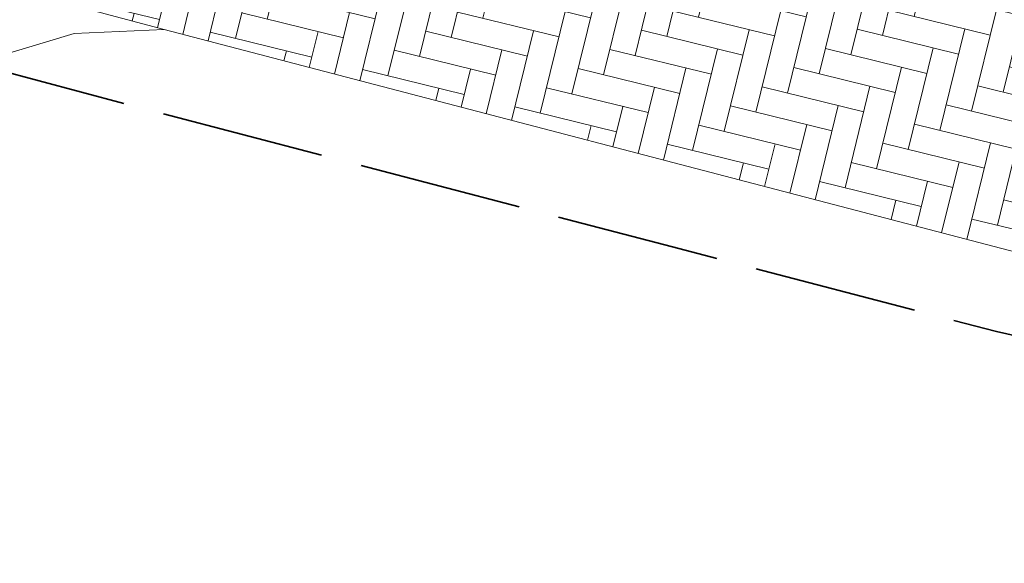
# Model space of a CAD drawing. Header units: metres. Extents: x 196674 to 197628, y 355499 to 356232.
# Tile 63 of 209: x 196965.91 to 196977.97, y 355716.56 to 355723.22. Entities that reach past the tile are written whole.
import ezdxf

# ---------------------------------------------------------------- set-up
doc = ezdxf.new("R2010")
doc.units = ezdxf.units.M
doc.linetypes.add('ZZ-SYSTEEMGRENS-SO', pattern=[5, 4, -1])
doc.layers.add('N-WE-VH-HULPLIJN-G', color=40, linetype='Continuous', lineweight=5, plot=False)
doc.layers.add('N-WE-VH-MATERIAALGRENS-G', color=7, linetype='Continuous', lineweight=13)
for name, color, linetype, lineweight, true_color in [('N-WE-VH-OPENVERHARDING_STRAATBAKSTEEN_ROOD_ELLEBOOG_LINGE-A', 7, 'Continuous', 5, 0xdaaea0), ('N-WE-VH-OPENVERHARDING_TEGEL_200x300_FIETSPAD_ROOD-A', 7, 'Continuous', 5, 0xe04d68), ('X-XX-AL-GRENS_SYSTEEMGRENS-G', 7, 'ZZ-SYSTEEMGRENS-SO', 35, 0xd60036)]:
    doc.layers.add(name, color=color, linetype=linetype, lineweight=lineweight, true_color=true_color)

msp = doc.modelspace()

# ---------------------------------------------------------------- hatches: boundary and pattern name
at = {"layer": 'N-WE-VH-OPENVERHARDING_STRAATBAKSTEEN_ROOD_ELLEBOOG_LINGE-A', "true_color": 0xb05e45}
h = msp.add_hatch(dxfattribs=at)
h.set_pattern_fill('AVH-ROO_BSS_LINGEFRMT_ELLEBOOG', color=25, scale=4, angle=346.2130756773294, pattern_type=2)
h.set_pattern_definition([(346.2130756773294, (0, 0), (0.3870401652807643, 0.2345205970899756), [1.28, -0.64]), (256.2130756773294, (0.228779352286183, 0.9323411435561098), (0.3870401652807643, 0.2345205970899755), [1.28, -0.64])])
edge = h.paths.add_edge_path()
edge.add_line((196963.5024933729, 355728.0780413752), (196962.8205193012, 355728.2454156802))
edge.add_arc((196975.3557216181, 355779.3299061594), 52.59996639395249, 245.28000171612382, 256.21306635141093, ccw=False)
edge.add_arc((196975.355721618, 355779.3299061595), 52.59996639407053, 241.96651623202, 245.2800017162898, ccw=False)
edge.add_arc((196927.2290195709, 355688.9442122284), 49.79999999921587, 61.96651623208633, 63.4129687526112)
edge.add_line((196949.5173425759, 355733.4781392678), (196949.027964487, 355731.4841464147))
edge.add_arc((196927.2290198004, 355688.9442128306), 47.79999935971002, 60.03241416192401, 62.867816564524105, ccw=False)
edge.add_arc((196949.6070665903, 355727.7548165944), 2.999999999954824, -14.159324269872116, 60.03241416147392, ccw=False)
edge.add_line((196952.5159243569, 355727.0209593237), (196952.2901902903, 355726.1261963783))
edge.add_line((196952.2901902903, 355726.1261963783), (196952.774999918, 355726.0038868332))
edge.add_line((196952.774999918, 355726.0038868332), (196954.0884636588, 355725.6815870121))
edge.add_line((196954.0884636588, 355725.6815870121), (196954.1083629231, 355725.7626821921))
edge.add_line((196954.1083629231, 355725.7626821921), (196954.1045190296, 355725.7636254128))
edge.add_line((196954.1045190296, 355725.7636254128), (196954.2951684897, 355726.5405763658))
edge.add_line((196954.2951684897, 355726.5405763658), (196954.7807628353, 355726.4214204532))
edge.add_line((196954.7807628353, 355726.4214204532), (196959.6367062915, 355725.2298613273))
edge.add_line((196959.6367062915, 355725.2298613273), (196960.1223006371, 355725.1107054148))
edge.add_line((196960.1223006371, 355725.1107054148), (196967.6809182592, 355723.0974883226))
edge.add_line((196967.6809182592, 355723.0974883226), (196978.1048668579, 355720.3707893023))
edge.add_line((196978.1048668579, 355720.3707893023), (196978.7548335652, 355720.2546714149))
edge.add_line((196978.7548335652, 355720.2546714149), (196981.5043161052, 355719.5923294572))
edge.add_line((196981.5043161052, 355719.5923294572), (196982.5956795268, 355719.3156438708))
edge.add_line((196982.5956795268, 355719.3156438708), (196993.646, 355716.569))
edge.add_line((196993.646, 355716.569), (196992.3999124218, 355720.7788164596))
edge.add_arc((196942.6435372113, 355553.2098959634), 174.7999999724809, 73.4622235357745, 76.21066489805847)
edge.add_line((196984.307587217, 355722.9719262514), (196963.5024933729, 355728.0780413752))
at = {"layer": 'N-WE-VH-OPENVERHARDING_TEGEL_200x300_FIETSPAD_ROOD-A'}
h = msp.add_hatch(dxfattribs=at)
h.set_pattern_fill('AVH-TEGEL_200X300_HALFST', color=256, scale=2, angle=76.22078229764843, pattern_type=2)
h.set_pattern_definition([(76.22078229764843, (0, 0), (-0.3884882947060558, 0.09527247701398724), []), (166.2207822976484, (0, 0), (-0.1429087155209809, -0.5827324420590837), [0.4, -0.4]), (166.2207822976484, (0.09527247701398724, 0.3884882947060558), (-0.1429087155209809, -0.5827324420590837), [-0.4, 0.4])])
edge = h.paths.add_edge_path()
edge.add_arc((196927.2290195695, 355688.9442122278), 52.40000000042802, 61.96651858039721, 64.05793324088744)
edge.add_line((196950.1520351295, 355736.0642223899), (196949.5662224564, 355733.6773025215))
edge.add_arc((196927.2290195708, 355688.9442122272), 50.00000000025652, 61.96651858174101, 63.465022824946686, ccw=False)
edge.add_arc((196975.3557337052, 355779.3299377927), 52.39999999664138, 241.9665185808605, 245.2800041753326)
edge.add_arc((196975.3557337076, 355779.3299378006), 52.40000000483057, 245.2800041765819, 256.2130709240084)
edge.add_line((196962.8681898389, 355728.4396514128), (196963.5501639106, 355728.2722771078))
edge.add_line((196963.5501639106, 355728.2722771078), (196984.3552577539, 355723.1661619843))
edge.add_arc((196942.6435372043, 355553.2098959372), 174.9999999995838, 73.50477980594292, 76.21066489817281, ccw=False)
edge.add_line((196992.3322244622, 355721.0074953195), (196991.522465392, 355723.7432075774))
edge.add_arc((196942.6435371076, 355553.2098957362), 177.4000002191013, 74.0064303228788, 74.0474978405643)
edge.add_arc((196942.6435371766, 355553.2098958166), 177.4000001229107, 74.04749785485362, 76.0752956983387)
edge.add_arc((196942.6435371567, 355553.209895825), 177.4000001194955, 76.07529569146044, 76.2106648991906)
edge.add_line((196984.9273041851, 355725.4969907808), (196963.4401375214, 355730.770504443))
edge.add_arc((196975.3557337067, 355779.329937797), 50.00000000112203, 241.9665185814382, 256.2130698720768, ccw=False)

# ---------------------------------------------------------------- linework, layer by layer
at = {"layer": 'N-WE-VH-HULPLIJN-G', "flags": 128}
msp.add_lwpolyline([(196960.1223006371, 355725.1107054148), (196967.6809182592, 355723.0974883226), (196978.1048668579, 355720.3707893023), (196978.7548335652, 355720.2546714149), (196981.5043161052, 355719.5923294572), (196982.5956795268, 355719.3156438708), (196993.646, 355716.569), (196992.3999124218, 355720.7788164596, 0.01199291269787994), (196984.307587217, 355722.9719262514), (196963.5024933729, 355728.0780413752)], format="xyb", dxfattribs=at)
msp.add_lwpolyline([(196996.735, 355716.935), (196995.676, 355717.009), (196995.629, 355717.226), (196994.418, 355716.948), (196993.646, 355716.569), (196982.5956795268, 355719.3156438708), (196981.5043161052, 355719.5923294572), (196978.7548335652, 355720.2546714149), (196978.1048668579, 355720.3707893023), (196967.6809182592, 355723.0974883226), (196966.58, 355723.049), (196965.56, 355722.743)], dxfattribs=at)
at = {"layer": 'N-WE-VH-MATERIAALGRENS-G', "flags": 128}
msp.add_lwpolyline([(196967.6809182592, 355723.0974883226), (196960.1223006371, 355725.1107054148)], dxfattribs=at)
at = {"layer": 'X-XX-AL-GRENS_SYSTEEMGRENS-G', "ltscale": 0.5, "flags": 128}
msp.add_lwpolyline([(197173.0845801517, 355664.4267221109), (197172.678291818, 355658.1040395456), (197176.2062336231, 355657.9276386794), (197179.6585214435, 355660.8258546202), (197196.8460500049, 355641.1849859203), (197196.618113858, 355640.9851655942), (197203.3658004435, 355633.2880423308), (197204.598351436, 355636.2035375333), (197206.181120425, 355637.5931654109), (197210.3450714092, 355632.9793581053), (197211.1344663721, 355633.8542043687), (197215.577003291, 355630.1111014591), (197222.812057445, 355638.6980935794), (197225.7729980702, 355636.1981525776), (197252.4997837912, 355613.6295939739), (197256.3974516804, 355618.2471244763), (197230.4350738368, 355640.1698336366), (197234.5465854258, 355645.0395252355), (197230.9951246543, 355648.102425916), (197227.7363916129, 355651.014992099), (197227.7150354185, 355650.9915016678), (197227.3858924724, 355651.2966605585), (197230.5297411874, 355654.3837220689), (197222.7747070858, 355662.5864016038), (197213.3031688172, 355673.0409596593), (197208.7438719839, 355679.5515306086), (197204.6678372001, 355688.2834966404), (197202.9207222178, 355693.3147658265), (197202.5296188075, 355695.8358091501), (197209.2561496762, 355696.7388380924), (197208.765603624, 355699.4053961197), (197208.8375775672, 355699.4157603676), (197208.4960738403, 355702.0476424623), (197209.7550059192, 355702.1614664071), (197209.6289773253, 355703.3557373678), (197209.431316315, 355705.9322142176), (197209.3853665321, 355708.5054020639), (197209.4909423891, 355711.0763696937), (197209.825975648, 355714.406320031), (197209.1003553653, 355714.700446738), (197209.2732684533, 355715.2254737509), (197208.7827839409, 355715.4092287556), (197209.8333840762, 355718.2914021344), (197204.6571410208, 355720.1605124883), (197206.9259623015, 355726.3911903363), (197207.3755778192, 355727.6258113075), (197205.6951706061, 355728.2354618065), (197201.970541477, 355729.6509828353, -0.03199396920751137), (197199.2658455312, 355725.4928494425), (197194.4988616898, 355729.2364659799), (197191.8020115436, 355731.3330088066), (197190.6829954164, 355730.2418318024), (197188.9323846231, 355731.7580333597, 0.01582069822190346), (197191.308975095, 355733.798286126), (197190.5246250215, 355734.700084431), (197189.8547559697, 355735.4391273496), (197188.5065648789, 355737.3969406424), (197188.3768484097, 355737.5504837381), (197186.2264232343, 355740.6599554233), (197185.4143065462, 355740.8273772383), (197177.0047230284, 355735.000759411), (197161.0308464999, 355735.7499021), (197143.9921317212, 355736.546230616), (197117.3114725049, 355737.8750504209), (197104.5701917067, 355738.4152468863), (197089.3270001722, 355739.2400485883), (197089.4979420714, 355743.4763910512), (197087.6423294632, 355744.6045541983), (197087.2320594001, 355744.8539874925), (197086.4302028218, 355745.4612094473), (197085.6301577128, 355746.0670596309), (197084.2515270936, 355747.3631431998), (197083.0033431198, 355748.790046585), (197081.9521148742, 355750.2640411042), (197081.052108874, 355751.8364435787), (197080.680597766, 355752.6629727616), (197080.3089695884, 355753.4897623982), (197079.7287775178, 355755.2084983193), (197079.3027229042, 355757.0287405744), (197079.0552433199, 355758.8767777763), (197078.9881413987, 355760.748092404), (197079.0484954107, 355761.6954089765), (197079.4901165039, 355761.5482019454), (197081.8987959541, 355767.3947458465), (197083.4122910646, 355769.9863346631), (197084.9290730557, 355772.1438856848), (197085.2777218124, 355772.6391357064), (197085.9504292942, 355773.4546849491), (197087.2615113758, 355775.0451778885), (197089.4568843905, 355777.2328139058), (197092.7058230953, 355779.8115121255), (197090.7255592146, 355782.8612331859), (197090.5279328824, 355783.1655891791), (197094.0593130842, 355784.7965387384), (197089.240221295, 355793.944965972), (197079.8514273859, 355789.6587774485), (197073.1066642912, 355808.1301448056), (197062.6964714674, 355839.0387078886), (197050.201550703, 355834.8591941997), (197054.256388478, 355823.4068109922), (197060.9054150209, 355805.9824325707), (197064.0917084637, 355798.9340248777), (197065.6061934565, 355785.3714584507), (197066.4118943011, 355778.1591798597), (197064.2976158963, 355775.7696807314), (197061.8930028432, 355773.065075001), (197059.8798242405, 355770.937906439), (197059.567781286, 355770.7063368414), (197054.395078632, 355766.8676324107), (197050.1449273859, 355764.4954855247), (197046.646028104, 355763.2036366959), (197046.6485450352, 355763.1967402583), (197042.8018864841, 355761.7681380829), (197042.6247659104, 355761.7025895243), (197032.2172606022, 355760.2665015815), (197022.1724443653, 355758.1057256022), (197022.1490316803, 355758.1349914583), (197018.4791559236, 355757.3507739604), (197017.1834583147, 355757.8590001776), (197013.9320116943, 355762.4906063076), (197012.2359937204, 355764.9334332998), (197011.548662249, 355765.9454268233), (197009.5874376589, 355768.7952768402), (197008.1879451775, 355770.6627745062), (197008.1739746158, 355770.651876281), (197004.3621297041, 355775.7021426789), (197000.7500667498, 355780.6711859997), (196997.3281167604, 355785.4310589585), (196992.0624097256, 355792.5561596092), (196987.5636689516, 355799.6503659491), (196980.2918957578, 355812.3582609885), (196971.7451011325, 355828.1610038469), (196956.4456734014, 355821.2458726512), (196960.0166344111, 355812.4100996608), (196962.4976294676, 355807.0886023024, -0.6085831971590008), (196961.4131292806, 355806.2394416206), (196970.6320923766, 355792.5786144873), (196976.225457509, 355784.303374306), (196982.879968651, 355776.9163582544), (196982.5041383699, 355776.476222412), (196987.7472751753, 355765.3430715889), (196990.3620391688, 355759.9089379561), (196989.6128942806, 355758.3801676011), (196986.801356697, 355757.089894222), (196981.5916446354, 355758.3619052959), (196976.4931413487, 355759.6093032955), (196973.9250311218, 355760.2238822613), (196971.9270970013, 355760.7020113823), (196970.093883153, 355761.1263081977), (196965.2690985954, 355762.243003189), (196955.7026120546, 355764.457163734), (196954.8259486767, 355764.7114400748), (196955.7288446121, 355765.5914382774), (196946.4199106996, 355767.8862061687), (196945.5109518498, 355767.0898728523), (196943.3561815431, 355767.6616250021), (196942.0243707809, 355768.0150110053), (196940.699224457, 355768.3753913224), (196937.911680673, 355769.161377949), (196937.9158913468, 355769.1720679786), (196934.1448626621, 355770.5833311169), (196931.0328001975, 355771.949971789), (196928.1497259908, 355773.3159879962), (196926.2238803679, 355774.3657393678), (196926.7008714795, 355775.2077771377), (196923.9720996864, 355776.8118532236), (196922.1171638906, 355777.9575551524), (196917.5440237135, 355780.8012867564), (196917.0166342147, 355779.9474843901), (196915.4224701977, 355780.9309636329), (196913.0167641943, 355782.4772167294), (196912.757872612, 355782.6539056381), (196911.190523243, 355783.7714957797), (196908.5042566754, 355786.2619442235), (196907.2206986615, 355787.4460719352), (196905.8442773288, 355789.1071714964), (196903.2522146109, 355793.7425243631), (196899.3236920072, 355801.1348770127), (196896.7844047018, 355806.8801932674), (196892.3931631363, 355816.7971943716), (196889.396342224, 355823.7408055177), (196885.4294056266, 355833.1531130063), (196886.3148759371, 355833.6745129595), (196885.0357126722, 355834.4994199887), (196884.9096875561, 355834.6903417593), (196883.5318420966, 355838.2464489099), (196881.8574062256, 355842.456115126), (196879.7964254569, 355847.3435551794), (196879.5508475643, 355847.9274201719), (196877.9207976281, 355851.9810838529), (196875.2708346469, 355858.5729917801), (196872.6243587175, 355865.1536886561), (196870.4789281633, 355870.5362599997), (196868.3870366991, 355875.7889875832), (196865.3800609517, 355883.3409266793), (196863.5295936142, 355887.9873007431), (196863.4110328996, 355888.2849971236), (196862.7400305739, 355889.9711056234), (196863.0622626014, 355890.0962442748), (196861.3970005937, 355894.1395962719), (196861.4037374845, 355894.142038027), (196859.229652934, 355899.4431236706), (196859.0298403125, 355899.3580359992), (196858.8952095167, 355899.696553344), (196858.3959365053, 355900.9492390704), (196849.546747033, 355923.1807260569), (196850.1922005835, 355924.6939033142), (196860.258528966, 355928.6657372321), (196869.5490503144, 355931.0234685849), (196873.3453938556, 355931.8019435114), (196886.2438454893, 355935.4284136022), (196898.3098795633, 355938.5764862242), (196898.3110943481, 355938.5724965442), (196903.1917021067, 355939.7712405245), (196904.7097162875, 355939.0568809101), (196905.0282216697, 355938.2924679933), (196909.0130922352, 355939.952830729), (196908.2642147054, 355942.2627148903), (196902.9799573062, 355958.738663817), (196902.4497829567, 355960.2008490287), (196901.8115777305, 355961.6192158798), (196900.9680556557, 355963.3204536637), (196898.0063144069, 355968.7541705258), (196894.5625896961, 355975.3226559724), (196892.3896866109, 355979.4813913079), (196888.5416758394, 355987.5664713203), (196887.4815956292, 355987.0834539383), (196885.6442474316, 355986.3271839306), (196885.5076204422, 355986.6344104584), (196873.7642690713, 355982.4273955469), (196860.8311621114, 355977.7025315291), (196860.6501748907, 355978.1868262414), (196859.8859481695, 355980.2917607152), (196853.3128873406, 355977.7107309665), (196853.73029577, 355976.6477246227), (196849.4907683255, 355974.9886047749), (196849.0872389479, 355976.0301083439), (196843.9608105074, 355973.9918913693), (196837.8119168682, 355989.4043746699), (196834.5901124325, 355988.2958011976), (196829.2277835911, 355986.0429299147), (196828.1156368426, 355985.4996470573), (196826.3328622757, 355984.7522034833), (196824.2538081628, 355989.7933135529), (196823.3493071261, 355989.4238303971), (196821.5217528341, 355993.9636112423), (196822.4415567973, 355994.327010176), (196811.4142395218, 356022.6098143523), (196811.1941616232, 356022.5241126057), (196809.0787073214, 356027.7608173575), (196808.1570951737, 356027.399245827), (196802.10045471, 356042.8370581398), (196803.0324375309, 356043.2047289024), (196801.2251267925, 356047.7859519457), (196800.9629805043, 356047.6825342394), (196799.5580754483, 356051.2186581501), (196798.9326303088, 356050.9700967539), (196795.7620501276, 356058.7913388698), (196785.962956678, 356083.7526770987), (196782.5256602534, 356092.3853087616), (196783.4607012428, 356092.7526788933), (196781.019036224, 356098.8045971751), (196780.1137519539, 356098.4428009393), (196778.7301102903, 356101.9178165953), (196774.5320198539, 356112.348299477), (196772.2902714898, 356117.515377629), (196776.44078803, 356119.079716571), (196791.849465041, 356131.7811384), (196790.0748953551, 356134.2200693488), (196802.0204483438, 356142.8516660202), (196802.0676224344, 356142.8083428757), (196807.6543048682, 356146.8198669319), (196821.3261595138, 356152.9520820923), (196824.118863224, 356147.8038902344), (196826.9348279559, 356140.6494155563), (196826.9667213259, 356140.5675271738), (196829.5085456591, 356133.5350799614), (196829.5777539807, 356133.3434260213), (196832.2898444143, 356127.7055041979), (196833.7548698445, 356124.6604513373), (196834.9901440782, 356122.0931766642), (196835.0225480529, 356122.0325953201), (196835.1990731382, 356121.7003128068), (196837.0506620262, 356117.8328811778), (196837.4462851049, 356117.0125892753), (196839.1926216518, 356113.3926815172), (196841.4323661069, 356114.511984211), (196841.8392721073, 356113.6336860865), (196848.0955434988, 356116.517072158), (196847.6769788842, 356117.425259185), (196852.5147321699, 356119.6548795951), (196850.4481800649, 356123.3458274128), (196845.5717484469, 356132.2801574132), (196843.8176550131, 356136.7414412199), (196842.4688873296, 356140.1178663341), (196840.0819394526, 356146.0228419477), (196839.9684512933, 356146.3257976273), (196837.6473192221, 356152.5214195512), (196836.4018865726, 356158.1741344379), (196834.8989662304, 356157.8391461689), (196833.0580044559, 356165.8451506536), (196834.6039987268, 356166.1812686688), (196833.231549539, 356172.4004655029), (196818.5547710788, 356168.2850407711), (196819.0904617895, 356165.4031631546), (196818.6774567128, 356164.7734485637), (196805.8544307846, 356160.1790812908), (196763.847697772, 356130.3813046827), (196763.5509762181, 356130.4127969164), (196762.5818188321, 356130.5249803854), (196761.7183121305, 356129.7086118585, 0.04730650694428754), (196752.2297252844, 356136.4176360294), (196747.6793319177, 356140.070134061), (196742.0814451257, 356144.4630395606), (196738.7537234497, 356147.2546337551), (196734.7560397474, 356150.8499354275), (196729.666907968, 356145.2019173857), (196729.4110213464, 356144.9179294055), (196728.5373751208, 356145.25504501), (196726.9098917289, 356145.8830452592), (196726.6614752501, 356145.2392657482), (196726.5077088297, 356145.3668838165), (196724.5966113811, 356147.0002316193), (196723.2386024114, 356148.3499242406), (196720.9989937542, 356150.8008754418), (196719.8259691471, 356152.0571855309), (196717.8551161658, 356153.8806850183), (196716.3066054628, 356155.1783671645), (196713.4920412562, 356157.0380855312), (196712.711518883, 356157.526736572), (196710.5865978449, 356158.6597682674), (196709.0460740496, 356159.8798850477, -0.1436820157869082), (196707.9944026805, 356162.614189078), (196707.7956403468, 356165.0395700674), (196705.255843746, 356165.9921554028), (196703.9080476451, 356165.8817021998), (196704.296213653, 356161.5859622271), (196704.322643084, 356161.4572245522), (196699.9945406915, 356161.1598107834), (196700.4765585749, 356140.6409319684, -0.8375811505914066), (196697.1042396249, 356117.7401990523), (196690.2804314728, 356092.1839640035, 0.01148923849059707), (196682.1238954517, 356058.6533288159), (196678.2447453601, 356040.9444071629), (196676.8078900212, 356034.3849397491), (196676.7367004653, 356034.0373672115), (196673.76097036, 356020.1679628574), (196685.4972137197, 356017.0123139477), (196688.4141098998, 356023.4875724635), (196684.7023326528, 356025.1594317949), (196684.8709302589, 356032.3200466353), (196686.954459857, 356036.67925281), (196701.2270857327, 356066.3816892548), (196697.4228360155, 356068.2135735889), (196701.9253072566, 356087.990611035), (196702.113404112, 356090.4525884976), (196703.1938799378, 356090.1812386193), (196704.7481254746, 356094.7148607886), (196705.3277865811, 356095.9075069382), (196706.1690198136, 356096.9042763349), (196707.142583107, 356097.5850231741), (196708.3354430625, 356098.0646037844), (196709.2981925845, 356097.8962027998), (196710.1314496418, 356097.4912135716), (196711.0135994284, 356096.7398888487), (196711.613187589, 356094.6944549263), (196715.3306055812, 356098.6467015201), (196723.1713741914, 356104.959617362), (196732.8379125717, 356111.0407349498), (196733.3237033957, 356110.1763676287), (196733.395023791, 356110.047721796, 0.4142124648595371), (196734.754474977, 356109.6579975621), (196736.9542150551, 356108.9736747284, -0.02164444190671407), (196739.4192796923, 356107.5715157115, 0.0006306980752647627), (196739.4214182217, 356107.5701773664, -0.2262979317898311), (196739.4250952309, 356107.5644124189), (196739.8764398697, 356106.708415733), (196739.5816296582, 356106.4366577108), (196740.3007240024, 356104.7008456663), (196740.9509263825, 356104.9922062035), (196741.9809548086, 356103.0387080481), (196744.8395286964, 356104.2229286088, -0.3990416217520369), (196746.5871881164, 356103.5518771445), (196746.6513408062, 356103.3996378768), (196746.689370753, 356103.0266088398), (196746.4151777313, 356101.5848105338), (196747.429397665, 356101.3609511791), (196747.5333455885, 356101.2994572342), (196747.5384435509, 356101.2929342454), (196766.0705486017, 356056.7132555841), (196765.1623874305, 356056.3282861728), (196767.2394890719, 356051.1270879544), (196768.1793575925, 356051.5344794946), (196771.4711978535, 356043.8233024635), (196774.40164759, 356036.7635904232), (196774.0151730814, 356036.5839879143), (196774.7283105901, 356034.7171646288), (196775.4376722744, 356034.2825268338), (196775.853972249, 356033.3023071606), (196775.6600364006, 356032.5504327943), (196776.765634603, 356029.8908119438), (196776.718840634, 356029.8583752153), (196777.0974306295, 356028.7594125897), (196777.9658206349, 356027.7189745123), (196778.0591666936, 356026.3169710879), (196778.4461698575, 356025.4565066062), (196778.8262353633, 356024.4427094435), (196778.82622122, 356024.4427022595), (196778.8266270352, 356024.4416646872), (196779.3783198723, 356022.97006407), (196779.3990069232, 356022.9782259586), (196780.7255773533, 356019.5865020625), (196780.754093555, 356019.5982524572), (196782.2401021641, 356015.8367131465), (196783.4327975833, 356012.7766123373), (196782.5021506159, 356012.4159202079), (196784.7325956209, 356006.6609931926), (196786.038590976, 356007.1671596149), (196787.6956637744, 356002.99373992), (196787.5357676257, 356002.9336515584), (196788.527525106, 356000.4577747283), (196788.2725773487, 356000.3582829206), (196788.9724314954, 355999.1126709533), (196789.3908675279, 355998.5302971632), (196789.7536275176, 355998.0254125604), (196789.9147147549, 355996.5999778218), (196790.4410486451, 355995.4737364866), (196790.4469192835, 355995.47546678), (196790.6242366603, 355994.9662783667), (196790.9335315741, 355995.0883984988), (196793.8902314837, 355987.5860400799), (196793.7542048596, 355987.5476454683), (196795.505857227, 355983.2445885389), (196795.6242983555, 355983.312781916), (196796.991807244, 355979.8198586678), (196797.0047048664, 355979.7233568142), (196796.9933585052, 355979.6824914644), (196796.9669683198, 355979.6505170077), (196796.822975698, 355979.5766059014), (196795.3985459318, 355979.0322727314), (196797.1469514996, 355974.4569848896), (196797.1501836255, 355974.4582530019), (196795.4187218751, 355970.4877992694), (196796.2201695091, 355969.6560949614), (196797.0849824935, 355967.4537241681), (196798.9466017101, 355968.1847329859), (196800.5529653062, 355968.8170288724), (196800.6150046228, 355968.7023501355), (196800.8616512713, 355968.7744826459), (196801.6407865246, 355967.8232749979), (196801.6785991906, 355967.7771113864), (196801.6961792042, 355966.4146603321), (196801.7040832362, 355965.8020978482, 0.2098831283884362), (196802.0368526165, 355965.0700742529, 0.1229137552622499), (196802.0944480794, 355964.5891732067), (196802.9107575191, 355962.4451987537), (196803.0986146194, 355962.5296289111, 0.04929694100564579), (196803.2118388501, 355962.3687718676), (196804.3748923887, 355961.0206686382), (196804.4152792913, 355960.973855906), (196804.4401436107, 355960.2826278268), (196804.4459236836, 355960.1212617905), (196803.9148513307, 355960.1157297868), (196805.8237591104, 355955.3454282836), (196806.4277367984, 355955.633371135), (196806.6532355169, 355955.5186944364), (196807.0270248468, 355954.5686016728), (196806.896691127, 355954.2200849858), (196806.3685258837, 355953.9064868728), (196808.2467157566, 355949.1968786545), (196809.0713129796, 355949.5131897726), (196810.7611227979, 355945.21653999), (196812.8164223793, 355939.9905657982), (196815.7958787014, 355932.7153467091), (196817.2786866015, 355929.1286764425), (196819.2233460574, 355924.3463577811), (196820.974699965, 355919.8030463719), (196821.7022264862, 355917.7120897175), (196822.8275510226, 355914.9902061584), (196826.5518493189, 355905.5439142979), (196827.5083210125, 355903.1053161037), (196827.5308293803, 355903.1196992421), (196828.5703350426, 355900.3870734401, 0.1057314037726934), (196828.7975064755, 355900.0358952, 0.1359501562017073), (196828.9295866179, 355899.5185573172), (196829.4561675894, 355898.5993144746), (196829.938950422, 355897.0408730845, 0.1142322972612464), (196830.1661458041, 355896.6512290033, 0.1021066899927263), (196830.23636084, 355896.2531616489), (196830.8234352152, 355894.775179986, 0.09413674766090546), (196831.0235326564, 355894.4601106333, 0.07582889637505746), (196831.0699955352, 355894.1621297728), (196831.3336353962, 355893.3277624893), (196830.5490288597, 355891.650566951), (196830.730654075, 355891.1774844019), (196831.6305612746, 355889.0373983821), (196832.1718899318, 355888.9724389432), (196833.8661398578, 355884.6967749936), (196833.0916363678, 355884.3898747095), (196834.2334853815, 355881.5063921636), (196835.7340846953, 355881.0039957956), (196836.3963712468, 355880.6373454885), (196840.5779483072, 355870.1214583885), (196841.1998491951, 355870.3833319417), (196841.8607508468, 355868.7841549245), (196841.3542408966, 355868.5492854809), (196842.9471889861, 355864.5225379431), (196843.474497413, 355864.7627851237), (196844.0946204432, 355863.1667495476), (196843.4777571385, 355862.8872750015), (196845.6058022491, 355857.295932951), (196845.6591832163, 355857.3179956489), (196848.9573390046, 355849.3870718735), (196849.4691744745, 355849.5945842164), (196850.1900661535, 355847.7561027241), (196849.7024440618, 355847.5164343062), (196851.7354952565, 355842.3219023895), (196851.9803218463, 355841.6963600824), (196852.2130822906, 355841.1927849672), (196852.6975573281, 355840.1446276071), (196853.8314006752, 355837.546665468), (196857.1022606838, 355828.931799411), (196857.1021774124, 355828.9317655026), (196857.104474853, 355828.9259676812), (196857.5027287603, 355827.8770374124), (196857.5177064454, 355827.8831363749), (196859.2608649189, 355823.4841013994, 0.1197895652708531), (196859.5336863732, 355823.098470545, 0.1217854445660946), (196859.5998818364, 355822.6230344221), (196860.3813539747, 355820.6705579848), (196861.5845120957, 355817.6645162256), (196865.3571916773, 355808.1762108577), (196866.650424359, 355804.9223955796), (196866.9894190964, 355804.0482756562), (196869.9609907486, 355796.3858853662), (196870.2417437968, 355795.6982130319), (196874.2597470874, 355785.8213624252), (196876.4751023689, 355779.9106257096), (196876.5248359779, 355779.9270586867), (196877.4783340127, 355777.609714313), (196877.4870572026, 355777.6127263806, 0.01261409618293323), (196879.1276028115, 355773.4671132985), (196880.5794819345, 355769.9265380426), (196879.4564760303, 355768.8985009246), (196871.5899269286, 355765.9267262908), (196874.6150694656, 355763.7405958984), (196870.7815163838, 355762.3431721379), (196871.1765744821, 355761.2637959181), (196873.4589399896, 355754.9534811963), (196873.8205499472, 355753.8743063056), (196877.933770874, 355755.2526192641), (196879.3161058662, 355751.4604592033), (196887.4423074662, 355755.0355723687), (196887.6524770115, 355755.1609821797), (196887.7433886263, 355755.192988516), (196887.8657880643, 355755.2134610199), (196887.9953583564, 355755.215742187), (196888.0352466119, 355755.2100166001), (196888.0806541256, 355755.194805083), (196888.1556229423, 355755.1569219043), (196888.2342456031, 355755.1058393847), (196888.2799178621, 355755.067193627), (196888.3187308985, 355755.0246841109), (196888.3560790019, 355754.9712798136), (196888.4037650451, 355754.8834089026), (196890.242957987, 355750.9480844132), (196890.4947138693, 355750.6026519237), (196890.4494791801, 355750.5430745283), (196891.628236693, 355748.1977836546), (196891.6577586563, 355747.9263099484), (196893.7087405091, 355743.5292781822), (196894.4921495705, 355741.852565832), (196896.872192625, 355740.7600377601), (196896.2575067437, 355739.8318439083), (196898.2715684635, 355738.9073148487), (196899.8509010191, 355738.4527733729), (196902.2825244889, 355737.7529374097), (196907.1457714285, 355736.3532654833), (196917.8474241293, 355733.273265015), (196918.1089377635, 355734.2346253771), (196926.0062285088, 355731.9296392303), (196927.0971120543, 355732.0253109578), (196927.2914126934, 355732.7211091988), (196949.25195892, 355726.9179402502), (196950.9690876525, 355725.7952060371), (196950.858498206, 355725.3568524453), (196952.0887336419, 355725.1461394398), (196952.8819526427, 355724.9555262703), (196952.8603227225, 355724.8954303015), (196952.056959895, 355721.6922553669), (196951.4518210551, 355719.279440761), (196959.2800080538, 355717.3161154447), (196960.8516613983, 355723.8815794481), (196967.4256969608, 355722.1306030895), (196973.9033481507, 355720.4361775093), (196977.8684934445, 355719.3989738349), (196980.4243569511, 355718.8238264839), (196993.7588386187, 355715.5105551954), (196994.7639516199, 355716.0034841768), (196994.9897167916, 355716.0545171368), (196996.5017647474, 355715.9488593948), (196997.3169796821, 355715.6092477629), (196997.9952041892, 355715.036856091), (196998.4610569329, 355714.3165586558), (196998.8408934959, 355713.1578975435), (196998.8373696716, 355713.1068020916), (196998.8026880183, 355712.6039181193), (196998.5054317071, 355711.57326714), (196998.967312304, 355710.0772094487), (197001.8739445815, 355710.9575141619), (197005.9055135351, 355697.924832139), (197007.9029397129, 355691.7178882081), (197012.9334617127, 355675.5491580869), (197017.8784535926, 355659.8034283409), (197019.9986344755, 355652.9868181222), (197022.5523518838, 355644.9202439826), (197025.6999454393, 355634.5227791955), (197025.7567598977, 355634.1895291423), (197025.7192859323, 355633.9168304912), (197025.6181435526, 355633.7020966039), (197025.4453286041, 355633.4758310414), (197025.195021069, 355633.3010221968), (197024.8842618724, 355633.1887622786), (197022.7809993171, 355632.7952119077), (197021.2249886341, 355633.6494658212), (197017.690051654, 355632.6264885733), (197017.7273360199, 355632.4752797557), (197014.1229230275, 355631.4103093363), (197014.0722671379, 355631.5493647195), (197010.0124796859, 355630.3545619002), (197006.5432104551, 355629.6017441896), (197006.5540181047, 355629.5513084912), (197001.1443281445, 355628.4894595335), (196999.2574320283, 355628.1228370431), (197001.9823300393, 355614.4304461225), (197003.2307288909, 355614.6849740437), (197003.6205128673, 355613.1185353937), (197004.006443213, 355611.2187676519), (197003.9614653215, 355611.2096196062), (197004.2119997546, 355610.206901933), (197004.3094756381, 355609.7270704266), (197004.3307955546, 355609.7314437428), (197004.8907984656, 355607.4901357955), (197029.380694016, 355613.7773555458), (197029.3841525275, 355613.7521287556), (197029.4775205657, 355613.7547588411), (197031.0334295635, 355607.6447371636), (197027.1484354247, 355606.7099934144), (197028.7114272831, 355600.2542212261), (197028.8948398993, 355600.3195751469), (197029.4531395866, 355598.0973388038), (197030.7251398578, 355593.0343377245), (197031.3437632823, 355590.5737261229), (197031.1685464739, 355590.5261238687), (197032.7880676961, 355584.152430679), (197036.6741025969, 355585.3719723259), (197038.212636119, 355579.409403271), (197038.2010121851, 355579.4060264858), (197038.2728747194, 355579.1493745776), (197038.1803194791, 355579.1132554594), (197039.3673898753, 355574.1879968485), (197040.0304268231, 355571.0320611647), (197040.88012635, 355567.656390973), (197041.2093863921, 355566.3427106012), (197041.6648791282, 355566.4332058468), (197042.8515333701, 355561.7517462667), (197043.1005016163, 355560.7271915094), (197044.6430261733, 355554.3201080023), (197045.6960009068, 355554.5759243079), (197046.0663295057, 355552.9632527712), (197063.3112487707, 355556.2858520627), (197062.5528863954, 355564.4253253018), (197069.6953954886, 355564.7548009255), (197074.0489944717, 355565.8013962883), (197074.0651927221, 355569.3434042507), (197066.8277845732, 355574.7719568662), (197065.569183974, 355592.4263893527), (197065.9890710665, 355592.2571108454), (197066.9647035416, 355591.9362835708), (197067.948629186, 355591.6804678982), (197069.8143987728, 355591.2835510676), (197070.9138968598, 355590.9670390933), (197072.0547459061, 355590.5568482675), (197073.3952542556, 355590.1721260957, -0.1152568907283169), (197081.1782353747, 355583.3636143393), (197088.1711537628, 355574.4210026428), (197092.5545327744, 355568.8154951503), (197099.4778845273, 355574.1657522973), (197101.0604109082, 355575.3887037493), (197095.3593342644, 355582.7660237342), (197094.9766501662, 355582.4665704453), (197094.8981522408, 355582.7529220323), (197094.2118387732, 355584.4945289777), (197092.7090311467, 355587.275688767), (197091.4245338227, 355588.9961585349), (197089.3067641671, 355591.1364624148), (197086.8976383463, 355592.962353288), (197085.5348704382, 355593.9300294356), (197077.2085234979, 355604.9027706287, -0.1058183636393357), (197071.6588760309, 355616.7440490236), (197070.2271579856, 355628.1527461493), (197068.8732504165, 355641.9015009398), (197068.754855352, 355648.6106856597), (197069.0445282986, 355655.8010382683), (197070.1813272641, 355663.7801162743), (197072.5559036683, 355674.3024406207), (197085.7316641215, 355673.7582615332), (197087.7834693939, 355674.5971967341), (197090.8065214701, 355674.4470028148), (197098.1397626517, 355681.0156148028), (197098.4240622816, 355685.9810240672), (197101.9406964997, 355685.7710316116), (197102.3433846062, 355697.078343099), (197156.4463787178, 355694.9579822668), (197156.2249856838, 355688.6267763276), (197150.0560632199, 355688.8424945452), (197149.8181020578, 355683.7954412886), (197156.0430107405, 355683.50194597), (197155.9434362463, 355681.3833071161), (197156.9940530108, 355681.3047563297), (197158.577914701, 355681.1016482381), (197160.1073547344, 355680.7434348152), (197161.7057278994, 355680.1852727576), (197163.2304949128, 355679.453872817), (197164.6201168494, 355678.5906370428), (197165.2392169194, 355678.1079641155), (197164.835822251, 355677.6446703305), (197163.4881835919, 355676.095416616), (197166.6344331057, 355672.654307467), (197167.6288975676, 355673.3756308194), (197167.9025847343, 355672.918075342), (197168.564826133, 355671.7474093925), (197169.0719519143, 355670.160087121), (197169.4840139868, 355668.6115914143), (197169.5948482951, 355667.1735395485), (197169.7172811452, 355664.6284666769), (197173.0845635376, 355664.4267231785)], format="xyb", dxfattribs=at)

doc.saveas('drawing.dxf')
